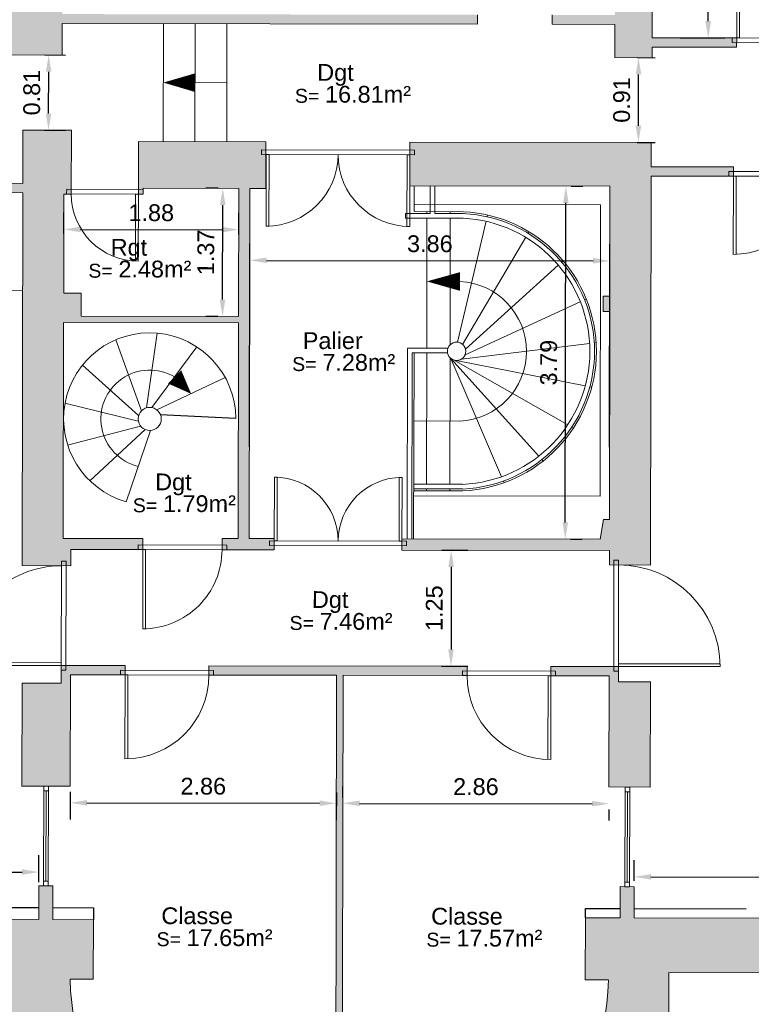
# Model space of a CAD drawing. Header units: metres. Extents: x -40 to 52, y -191 to 168.
# Tile 26 of 32: x -20 to -12, y 33 to 43. Entities that reach past the tile are written whole.
import ezdxf
from ezdxf.enums import TextEntityAlignment as Align

# ---------------------------------------------------------------- set-up
doc = ezdxf.new("R2010")
doc.units = ezdxf.units.M
doc.header["$LTSCALE"] = 2
doc.linetypes.add('Chemin', pattern=[0.5, 0.3, -0.2])
doc.layers.add('-180CM', color=11, linetype='Chemin')
for name, color, linetype, lineweight in [('Cotation', 8, 'Continuous', 13), ('Escalier', 8, 'Continuous', 18), ('Etiq_Affectation', 7, 'Continuous', 18), ('Etiq_Surface', 7, 'Continuous', 18), ('Etiquette', 6, 'Continuous', 18), ('Hachures', 8, 'Continuous', 9), ('Menuiserie', 1, 'Continuous', 18), ('Menuiserie_cps', 7, 'Continuous', 18), ('menuiseries', 16, 'Continuous', 9), ('Mur_coupe', 7, 'Continuous', 18), ('Mur_vu', 8, 'Continuous', 18)]:
    doc.layers.add(name, color=color, linetype=linetype, lineweight=lineweight)
for name, color, linetype, lineweight, plot in [('Etiq_Adresse', 6, 'Continuous', 18, False), ('Etiq_Mesure_ou_non', 6, 'Continuous', 18, False), ('Etiq_Num_appart', 6, 'Continuous', 18, False), ('Etiq_Num_lot', 6, 'Continuous', 18, False), ('Etiq_Typologie', 6, 'Continuous', 18, False), ('Menuiserie_seuil', 8, 'Continuous', 18, False)]:
    doc.layers.add(name, color=color, linetype=linetype, lineweight=lineweight, plot=plot)
doc.styles.get("Standard").update_dxf_attribs({"font": 'arial.ttf'})
doc.dimstyles.get("Standard").update_dxf_attribs({"dimtxt": 0.18, "dimasz": 0.18, "dimexe": 0.18, "dimexo": 0.0625, "dimgap": 0.09, "dimtad": 1, "dimzin": 0, "dimdsep": 46, "dimtxsty": 'Standard', "dimcen": 0.09, "dimadec": 0, "dimazin": 0, "dimtfac": 1, "dimtdec": 4, "dimtofl": 0, "dimtmove": 0, "dimatfit": 3, "dimfxl": 0, "dimtolj": 1, "dimtzin": 0, "dimarcsym": 0})

# ---------------------------------------------------------------- blocks, each defined once
blk = doc.blocks.new('Fenetre_107')
blk.add_lwpolyline([(0.05, 0.05), (0.05, 0), (0, 0), (0, 0.05), (1.07, 0.05), (1.07, 0), (1.02, 0), (1.02, 0.05), (1.02, 0.025), (0.05, 0.025), (0.05, 0), (1.02, 0)])
blk = doc.blocks.new('Porte_Simple_Droite_109')
at = {"layer": 'Menuiserie_cps', "color": 1, "lineweight": 9}
for points in [[(0, 0), (0, 1.09)], [(0.03, 1.09), (0.03, 0), (0, 0)]]:
    blk.add_lwpolyline(points, dxfattribs=at)
at = {"layer": 'Menuiserie_cps', "lineweight": 9}
blk.add_arc((0, 0), 1.09, 0, 90, dxfattribs=at)
at = {"layer": 'Menuiserie_seuil'}
blk.add_lwpolyline([(-0.05, 0), (1.14, 0), (1.14, -0.05), (-0.05, -0.05)], close=True, dxfattribs=at)
blk = doc.blocks.new('Porte_Simple_Droite_90')
at = {"layer": 'Menuiserie_cps', "color": 1, "lineweight": 9}
for points in [[(0, 0), (0, 0.9)], [(0.03, 0.9), (0.03, 0), (0, 0)]]:
    blk.add_lwpolyline(points, dxfattribs=at)
at = {"layer": 'Menuiserie_cps', "lineweight": 9}
blk.add_arc((0, 0), 0.9, 0, 90, dxfattribs=at)
at = {"layer": 'Menuiserie_seuil'}
blk.add_lwpolyline([(-0.05, 0), (0.95, 0), (0.95, -0.05), (-0.05, -0.05)], close=True, dxfattribs=at)
blk = doc.blocks.new('Porte_Simple_Droite_107')
at = {"layer": 'Menuiserie_cps', "color": 1, "lineweight": 9}
for points in [[(0, 0), (0, 1.07)], [(0.03, 1.07), (0.03, 0), (0, 0)]]:
    blk.add_lwpolyline(points, dxfattribs=at)
at = {"layer": 'Menuiserie_cps', "lineweight": 9}
blk.add_arc((0, 0), 1.07, 0, 90, dxfattribs=at)
at = {"layer": 'Menuiserie_seuil'}
blk.add_lwpolyline([(-0.05, 0), (1.12, 0), (1.12, -0.05), (-0.05, -0.05)], close=True, dxfattribs=at)
blk = doc.blocks.new('Porte_Simple_Droite_85')
at = {"layer": 'Menuiserie_cps', "color": 1, "lineweight": 9}
for points in [[(0, 0), (0, 0.85)], [(0.03, 0.85), (0.03, 0), (0, 0)]]:
    blk.add_lwpolyline(points, dxfattribs=at)
at = {"layer": 'Menuiserie_cps', "lineweight": 9}
blk.add_arc((0, 0), 0.85, 0, 90, dxfattribs=at)
at = {"layer": 'Menuiserie_seuil'}
blk.add_lwpolyline([(-0.05, 0), (0.9, 0), (0.9, -0.05), (-0.05, -0.05)], close=True, dxfattribs=at)
blk = doc.blocks.new('Porte_Double_137')
at = {"layer": 'Menuiserie_cps', "color": 1, "lineweight": 9}
for points in [[(0, 0), (0, 0.685), (0.03, 0.685), (0.03, 0)], [(1.37, 0), (1.37, 0.685), (1.34, 0.685), (1.34, 0)]]:
    blk.add_lwpolyline(points, close=True, dxfattribs=at)
at = {"layer": 'Menuiserie_cps', "lineweight": 9}
for centre, start, end in [((0, 0), 0, 90), ((1.37, 0), 90, 180)]:
    blk.add_arc(centre, 0.685, start, end, dxfattribs=at)
at = {"layer": 'Menuiserie_seuil'}
blk.add_lwpolyline([(-0.05, 0), (1.42, 0), (1.42, -0.05), (-0.05, -0.05)], close=True, dxfattribs=at)
blk = doc.blocks.new('Porte_Simple_Droite_72')
at = {"layer": 'Menuiserie_cps', "color": 1, "lineweight": 9}
for points in [[(0, 0), (0, 0.72)], [(0.03, 0.72), (0.03, 0), (0, 0)]]:
    blk.add_lwpolyline(points, dxfattribs=at)
at = {"layer": 'Menuiserie_cps', "lineweight": 9}
blk.add_arc((0, 0), 0.72, 0, 90, dxfattribs=at)
at = {"layer": 'Menuiserie_seuil'}
blk.add_lwpolyline([(-0.05, 0), (0.77, 0), (0.77, -0.05), (-0.05, -0.05)], close=True, dxfattribs=at)
blk = doc.blocks.new('Porte_Simple_Droite_84')
at = {"layer": 'Menuiserie_cps', "color": 1, "lineweight": 9}
for points in [[(0, 0), (0, 0.84)], [(0.03, 0.84), (0.03, 0), (0, 0)]]:
    blk.add_lwpolyline(points, dxfattribs=at)
at = {"layer": 'Menuiserie_cps', "lineweight": 9}
blk.add_arc((0, 0), 0.84, 0, 90, dxfattribs=at)
at = {"layer": 'Menuiserie_seuil'}
blk.add_lwpolyline([(-0.05, 0), (0.89, 0), (0.89, -0.05), (-0.05, -0.05)], close=True, dxfattribs=at)
blk = doc.blocks.new('Porte_Double_154')
at = {"layer": 'Menuiserie_cps', "color": 1, "lineweight": 9}
for points in [[(0, 0), (0, 0.77), (0.03, 0.77), (0.03, 0)], [(1.54, 0), (1.54, 0.77), (1.51, 0.77), (1.51, 0)]]:
    blk.add_lwpolyline(points, close=True, dxfattribs=at)
at = {"layer": 'Menuiserie_cps', "lineweight": 9}
for centre, start, end in [((0, 0), 0, 90), ((1.54, 0), 90, 180)]:
    blk.add_arc(centre, 0.77, start, end, dxfattribs=at)
at = {"layer": 'Menuiserie_seuil'}
blk.add_lwpolyline([(-0.05, 0), (1.59, 0), (1.59, -0.05), (-0.05, -0.05)], close=True, dxfattribs=at)
blk = doc.blocks.new('Etiquette_Copro')
at = {"layer": 'Etiq_Adresse'}
blk.add_attdef('ADRESSE', text='', height=0.16, rotation=360, dxfattribs=at).set_placement((0.003, -0.655), align=Align.CENTER)
at = {"layer": 'Etiq_Affectation'}
blk.add_attdef('AFFECTATION', text='', height=0.16, rotation=360, dxfattribs=at).set_placement((0, 0), align=Align.CENTER)
at = {"layer": 'Etiq_Mesure_ou_non'}
blk.add_attdef('MESURE', text='', height=0.16, rotation=360, dxfattribs=at).set_placement((0, 0.686), align=Align.CENTER)
at = {"layer": 'Etiq_Num_appart'}
blk.add_attdef('NUMERO_APPARTEMENT', text='', height=0.16, rotation=360, dxfattribs=at).set_placement((0.003, -0.455), align=Align.CENTER)
at = {"layer": 'Etiq_Num_lot', "width": 0.7}
blk.add_attdef('NUMERO_LOT', text='', height=0.4, rotation=360, dxfattribs=at).set_placement((0, 0.227), align=Align.CENTER)
at = {"layer": 'Etiq_Surface'}
blk.add_text('S=', height=0.15, rotation=360, dxfattribs=at).set_placement((-0.435, -0.237))
blk.add_attdef('SURFACE', text='', height=0.15, rotation=360, dxfattribs=at).set_placement((-0.112, -0.287), align=Align.BOTTOM_LEFT)
at = {"layer": 'Etiq_Typologie'}
blk.add_attdef('TYPOLOGIE', text='', height=0.16, rotation=360, dxfattribs=at).set_placement((0.003, -0.855), align=Align.CENTER)
blk = doc.blocks.new('*D191')
at = {"layer": 'Cotation', "color": 0, "linetype": 'ByBlock', "lineweight": -2, "transparency": 16777216}
for p, q in [((-19.397, 35.156), (-19.398, 34.859)), ((-16.542, 35.151), (-16.543, 34.854)), ((-19.218, 35.038), (-16.723, 35.034))]:
    blk.add_line(p, q, dxfattribs=at)
at = {"layer": 'Cotation', "color": 0, "transparency": 16777216}
for points in [[(-19.218, 35.068), (-19.218, 35.008), (-19.398, 35.039)], [(-16.723, 35.064), (-16.723, 35.004), (-16.543, 35.034)]]:
    blk.add_solid(points, dxfattribs=at)
at = {"layer": 'Defpoints', "color": 0, "transparency": 16777216}
for p in [(-19.397, 35.219), (-16.542, 35.214), (-16.543, 35.034)]:
    blk.add_point(p, dxfattribs=at)
at = {"layer": 'Cotation', "color": 11, "transparency": 16777216, "insert": (-17.97, 35.216), "char_height": 0.18, "attachment_point": 5, "rotation": 359.9026}
blk.add_mtext('\\A1;2.86', dxfattribs=at)
blk = doc.blocks.new('*D192')
at = {"layer": 'Cotation', "color": 0, "linetype": 'ByBlock', "lineweight": -2, "transparency": 16777216}
for p, q in [((-16.472, 35.096), (-16.472, 35.214)), ((-16.293, 35.033), (-13.798, 35.029)), ((-13.618, 34.966), (-13.618, 34.849))]:
    blk.add_line(p, q, dxfattribs=at)
at = {"layer": 'Cotation', "color": 0, "transparency": 16777216}
for points in [[(-16.293, 35.063), (-16.293, 35.003), (-16.473, 35.034)], [(-13.798, 35.059), (-13.798, 34.999), (-13.618, 35.029)]]:
    blk.add_solid(points, dxfattribs=at)
at = {"layer": 'Defpoints', "color": 0, "transparency": 16777216}
for p in [(-16.473, 35.034), (-13.618, 35.029), (-13.618, 35.029)]:
    blk.add_point(p, dxfattribs=at)
at = {"layer": 'Cotation', "color": 11, "transparency": 16777216, "insert": (-15.045, 35.211), "char_height": 0.18, "attachment_point": 5, "rotation": 359.9026}
blk.add_mtext('\\A1;2.86', dxfattribs=at)
blk = doc.blocks.new('*D193')
at = {"layer": 'Cotation', "color": 0, "linetype": 'ByBlock', "lineweight": -2, "transparency": 16777216}
for p, q in [((-15.411, 37.75), (-15.13, 37.75)), ((-15.311, 37.57), (-15.312, 36.685)), ((-15.413, 36.505), (-15.132, 36.505))]:
    blk.add_line(p, q, dxfattribs=at)
at = {"layer": 'Cotation', "color": 0, "transparency": 16777216}
for points in [[(-15.341, 37.57), (-15.281, 37.57), (-15.31, 37.75)], [(-15.342, 36.685), (-15.282, 36.685), (-15.312, 36.505)]]:
    blk.add_solid(points, dxfattribs=at)
at = {"layer": 'Defpoints', "color": 0, "transparency": 16777216}
for p in [(-15.474, 37.75), (-15.476, 36.505), (-15.312, 36.505)]:
    blk.add_point(p, dxfattribs=at)
at = {"layer": 'Cotation', "color": 11, "transparency": 16777216, "insert": (-15.491, 37.128), "char_height": 0.18, "attachment_point": 5, "rotation": 89.9026}
blk.add_mtext('\\A1;1.25', dxfattribs=at)
blk = doc.blocks.new('*D195')
at = {"layer": 'Cotation', "color": 0, "linetype": 'ByBlock', "lineweight": -2, "transparency": 16777216}
for p, q in [((-25.299, 34.195), (-25.299, 34.484)), ((-19.734, 34.186), (-19.734, 34.475)), ((-25.119, 34.304), (-19.914, 34.295))]:
    blk.add_line(p, q, dxfattribs=at)
at = {"layer": 'Cotation', "color": 0, "transparency": 16777216}
for points in [[(-25.119, 34.334), (-25.119, 34.274), (-25.299, 34.304)], [(-19.914, 34.325), (-19.914, 34.265), (-19.734, 34.295)]]:
    blk.add_solid(points, dxfattribs=at)
at = {"layer": 'Defpoints', "color": 0, "transparency": 16777216}
for p in [(-19.734, 34.295), (-25.299, 34.133), (-19.734, 34.123)]:
    blk.add_point(p, dxfattribs=at)
at = {"layer": 'Cotation', "color": 11, "transparency": 16777216, "insert": (-22.516, 34.48), "char_height": 0.18, "attachment_point": 5, "rotation": 359.9026}
blk.add_mtext('\\A1;5.57', dxfattribs=at)
blk = doc.blocks.new('*D196')
at = {"layer": 'Cotation', "color": 0, "linetype": 'ByBlock', "lineweight": -2, "transparency": 16777216}
for p, q in [((-13.346, 34.201), (-13.345, 34.424)), ((-7.804, 34.191), (-7.804, 34.415)), ((-13.166, 34.244), (-7.984, 34.235))]:
    blk.add_line(p, q, dxfattribs=at)
at = {"layer": 'Cotation', "color": 0, "transparency": 16777216}
for points in [[(-13.166, 34.274), (-13.166, 34.214), (-13.346, 34.244)], [(-7.984, 34.265), (-7.984, 34.205), (-7.804, 34.235)]]:
    blk.add_solid(points, dxfattribs=at)
at = {"layer": 'Defpoints', "color": 0, "transparency": 16777216}
for p in [(-13.346, 34.138), (-7.804, 34.235), (-7.805, 34.129)]:
    blk.add_point(p, dxfattribs=at)
at = {"layer": 'Cotation', "color": 11, "transparency": 16777216, "insert": (-10.575, 34.419), "char_height": 0.18, "attachment_point": 5, "rotation": 359.9026}
blk.add_mtext('\\A1;5.54', dxfattribs=at)
blk = doc.blocks.new('*D198')
at = {"layer": 'Cotation', "color": 0, "linetype": 'ByBlock', "lineweight": -2, "transparency": 16777216}
for p, q in [((-12.844, 47.929), (-12.364, 47.929)), ((-12.552, 43.429), (-12.544, 47.749)), ((-12.852, 43.249), (-12.372, 43.249))]:
    blk.add_line(p, q, dxfattribs=at)
at = {"layer": 'Cotation', "color": 0, "transparency": 16777216}
for points in [[(-12.574, 47.749), (-12.514, 47.749), (-12.544, 47.929)], [(-12.582, 43.429), (-12.522, 43.429), (-12.552, 43.249)]]:
    blk.add_solid(points, dxfattribs=at)
at = {"layer": 'Defpoints', "color": 0, "transparency": 16777216}
for p in [(-12.907, 47.929), (-12.544, 47.929), (-12.915, 43.249)]:
    blk.add_point(p, dxfattribs=at)
at = {"layer": 'Cotation', "color": 11, "transparency": 16777216, "insert": (-12.728, 45.589), "char_height": 0.18, "attachment_point": 5, "rotation": 89.9026}
blk.add_mtext('\\A1;4.68', dxfattribs=at)
blk = doc.blocks.new('*D209')
at = {"layer": 'Cotation', "color": 0, "linetype": 'ByBlock', "lineweight": -2, "transparency": 16777216}
for p, q in [((-13.311, 43.037), (-13.12, 43.036)), ((-13.301, 42.306), (-13.3, 42.857)), ((-13.313, 42.126), (-13.121, 42.126))]:
    blk.add_line(p, q, dxfattribs=at)
at = {"layer": 'Cotation', "color": 0, "transparency": 16777216}
for points in [[(-13.33, 42.857), (-13.27, 42.857), (-13.3, 43.037)], [(-13.331, 42.306), (-13.271, 42.306), (-13.301, 42.126)]]:
    blk.add_solid(points, dxfattribs=at)
at = {"layer": 'Defpoints', "color": 0, "transparency": 16777216}
for p in [(-13.373, 43.037), (-13.3, 43.037), (-13.375, 42.126)]:
    blk.add_point(p, dxfattribs=at)
at = {"layer": 'Cotation', "color": 11, "transparency": 16777216, "insert": (-13.48, 42.582), "char_height": 0.18, "attachment_point": 5, "rotation": 89.9026}
blk.add_mtext('\\A1;0.91', dxfattribs=at)
blk = doc.blocks.new('*D210')
at = {"layer": 'Cotation', "color": 0, "linetype": 'ByBlock', "lineweight": -2, "transparency": 16777216}
for p, q in [((-19.671, 43.065), (-19.449, 43.064)), ((-19.63, 42.437), (-19.629, 42.885)), ((-19.673, 42.257), (-19.45, 42.257))]:
    blk.add_line(p, q, dxfattribs=at)
at = {"layer": 'Cotation', "color": 0, "transparency": 16777216}
for points in [[(-19.659, 42.885), (-19.599, 42.885), (-19.629, 43.065)], [(-19.66, 42.437), (-19.6, 42.437), (-19.63, 42.257)]]:
    blk.add_solid(points, dxfattribs=at)
at = {"layer": 'Defpoints', "color": 0, "transparency": 16777216}
for p in [(-19.734, 43.065), (-19.629, 43.065), (-19.735, 42.257)]:
    blk.add_point(p, dxfattribs=at)
at = {"layer": 'Cotation', "color": 11, "transparency": 16777216, "insert": (-19.81, 42.661), "char_height": 0.18, "attachment_point": 5, "rotation": 89.9026}
blk.add_mtext('\\A1;0.81', dxfattribs=at)
blk = doc.blocks.new('*D211')
at = {"layer": 'Cotation', "color": 0, "linetype": 'ByBlock', "lineweight": -2, "transparency": 16777216}
for p, q in [((-17.811, 41.634), (-17.941, 41.634)), ((-17.763, 40.44), (-17.761, 41.454)), ((-17.813, 40.26), (-17.943, 40.26))]:
    blk.add_line(p, q, dxfattribs=at)
at = {"layer": 'Cotation', "color": 0, "transparency": 16777216}
for points in [[(-17.791, 41.454), (-17.731, 41.454), (-17.761, 41.634)], [(-17.793, 40.44), (-17.733, 40.44), (-17.763, 40.26)]]:
    blk.add_solid(points, dxfattribs=at)
at = {"layer": 'Defpoints', "color": 0, "transparency": 16777216}
for p in [(-17.761, 41.634), (-17.748, 41.634), (-17.751, 40.26)]:
    blk.add_point(p, dxfattribs=at)
at = {"layer": 'Cotation', "color": 11, "transparency": 16777216, "insert": (-17.942, 40.947), "char_height": 0.18, "attachment_point": 5, "rotation": 89.9026}
blk.add_mtext('\\A1;1.37', dxfattribs=at)
blk = doc.blocks.new('*D212')
at = {"layer": 'Cotation', "color": 0, "linetype": 'ByBlock', "lineweight": -2, "transparency": 16777216}
for p, q in [((-19.467, 41.144), (-19.467, 41.373)), ((-17.59, 41.14), (-17.59, 41.37)), ((-19.287, 41.193), (-17.77, 41.19))]:
    blk.add_line(p, q, dxfattribs=at)
at = {"layer": 'Cotation', "color": 0, "transparency": 16777216}
for points in [[(-19.287, 41.223), (-19.287, 41.163), (-19.467, 41.193)], [(-17.77, 41.22), (-17.77, 41.16), (-17.59, 41.19)]]:
    blk.add_solid(points, dxfattribs=at)
at = {"layer": 'Defpoints', "color": 0, "transparency": 16777216}
for p in [(-17.59, 41.19), (-19.467, 41.081), (-17.59, 41.078)]:
    blk.add_point(p, dxfattribs=at)
at = {"layer": 'Cotation', "color": 11, "transparency": 16777216, "insert": (-18.528, 41.371), "char_height": 0.18, "attachment_point": 5, "rotation": 359.9026}
blk.add_mtext('\\A1;1.88', dxfattribs=at)
blk = doc.blocks.new('*D213')
at = {"layer": 'Cotation', "color": 0, "linetype": 'ByBlock', "lineweight": -2, "transparency": 16777216}
for p, q in [((-14.023, 41.657), (-13.899, 41.657)), ((-14.086, 38.049), (-14.08, 41.477)), ((-14.03, 37.869), (-13.906, 37.869))]:
    blk.add_line(p, q, dxfattribs=at)
at = {"layer": 'Cotation', "color": 0, "transparency": 16777216}
for points in [[(-14.11, 41.477), (-14.05, 41.477), (-14.079, 41.657)], [(-14.116, 38.05), (-14.056, 38.049), (-14.086, 37.869)]]:
    blk.add_solid(points, dxfattribs=at)
at = {"layer": 'Defpoints', "color": 0, "transparency": 16777216}
for p in [(-14.086, 41.657), (-14.079, 41.657), (-14.092, 37.869)]:
    blk.add_point(p, dxfattribs=at)
at = {"layer": 'Cotation', "color": 11, "transparency": 16777216, "insert": (-14.263, 39.763), "char_height": 0.18, "attachment_point": 5, "rotation": 89.9026}
blk.add_mtext('\\A1;3.79', dxfattribs=at)
blk = doc.blocks.new('*D214')
at = {"layer": 'Cotation', "color": 0, "linetype": 'ByBlock', "lineweight": -2, "transparency": 16777216}
for p, q in [((-17.474, 38.861), (-17.47, 41.042)), ((-13.611, 38.855), (-13.607, 41.035)), ((-17.291, 40.861), (-13.788, 40.856))]:
    blk.add_line(p, q, dxfattribs=at)
at = {"layer": 'Cotation', "color": 0, "transparency": 16777216}
for points in [[(-17.291, 40.891), (-17.291, 40.831), (-17.471, 40.862)], [(-13.788, 40.886), (-13.788, 40.826), (-13.608, 40.855)]]:
    blk.add_solid(points, dxfattribs=at)
at = {"layer": 'Defpoints', "color": 0, "transparency": 16777216}
for p in [(-13.608, 40.855), (-17.474, 38.799), (-13.611, 38.792)]:
    blk.add_point(p, dxfattribs=at)
at = {"layer": 'Cotation', "color": 11, "transparency": 16777216, "insert": (-15.539, 41.038), "char_height": 0.18, "attachment_point": 5, "rotation": 359.9026}
blk.add_mtext('\\A1;3.86', dxfattribs=at)

msp = doc.modelspace()

# ---------------------------------------------------------------- hatches: boundary and pattern name
at = {"layer": 'Hachures'}
h = msp.add_hatch(color=256, dxfattribs=at)
h.dxf.hatch_style = 1
h.paths.add_polyline_path([(-17.091, 49.35), (-20.093, 49.355), (-20.094, 48.657), (-22.158, 48.661), (-22.159, 48.013), (-20.096, 48.009), (-20.104, 43.166), (-20.922, 43.167), (-20.922, 43.067), (-19.484, 43.064), (-19.483, 43.404), (-15.026, 43.396), (-15.026, 43.496), (-19.483, 43.504), (-19.48, 45.397), (-19.28, 45.396), (-19.28, 45.646), (-19.48, 45.647), (-19.476, 47.915), (-19.228, 47.915), (-19.227, 48.504), (-17.093, 48.5)])
h = msp.add_hatch(color=256, dxfattribs=at)
h.dxf.hatch_style = 1
h.paths.add_polyline_path([(-13.143, 49.343), (-15.951, 49.348), (-15.953, 48.498), (-13.859, 48.494), (-13.86, 47.801), (-13.546, 47.801), (-13.55, 45.637), (-13.75, 45.637), (-13.75, 45.387), (-13.55, 45.387), (-13.553, 43.494), (-14.226, 43.495), (-14.226, 43.395), (-13.553, 43.394), (-13.554, 43.037), (-13.154, 43.036), (-13.154, 43.15), (-12.247, 43.148), (-12.246, 43.248), (-13.154, 43.25), (-13.146, 47.93), (-10.917, 47.926), (-10.916, 48.289), (-10.802, 48.289), (-10.802, 48.451), (-10.96, 48.574), (-13.145, 48.577)])
h = msp.add_hatch(color=256, dxfattribs=at)
h.dxf.hatch_style = 1
h.paths.add_polyline_path([(-17.299, 42.133), (-18.665, 42.135), (-18.666, 41.635), (-18.666, 41.572), (-18.616, 41.572), (-18.616, 41.635), (-17.589, 41.633), (-17.592, 40.26), (-19.281, 40.263), (-19.281, 40.51), (-19.468, 40.51), (-19.466, 41.573), (-19.386, 41.573), (-19.385, 42.257), (-19.905, 42.257), (-19.906, 41.687), (-20.906, 41.688), (-20.906, 41.588), (-19.906, 41.587), (-19.913, 37.584), (-19.393, 37.583), (-19.393, 37.757), (-18.619, 37.756), (-18.619, 37.876), (-19.473, 37.877), (-19.469, 40.193), (-17.592, 40.19), (-17.596, 37.874), (-17.769, 37.874), (-17.769, 37.754), (-17.208, 37.753), (-17.208, 37.875), (-17.476, 37.875), (-17.469, 41.633), (-17.3, 41.633)])
h = msp.add_hatch(color=256, dxfattribs=at)
h.dxf.hatch_style = 1
h.paths.add_polyline_path([(-13.164, 41.766), (-12.282, 41.765), (-12.282, 41.865), (-13.164, 41.866), (-13.164, 42.126), (-15.754, 42.13), (-15.755, 41.66), (-13.606, 41.656), (-13.608, 40.478), (-13.678, 40.478), (-13.678, 40.313), (-13.609, 40.313), (-13.612, 38.081), (-13.676, 38.081), (-13.713, 37.869), (-15.838, 37.872), (-15.838, 37.751), (-13.613, 37.747), (-13.613, 37.592), (-13.171, 37.591)])
h = msp.add_hatch(color=256, dxfattribs=at)
h.dxf.hatch_style = 1
h.paths.add_polyline_path([(-19.395, 36.412), (-18.809, 36.411), (-18.809, 36.511), (-19.495, 36.512), (-19.495, 36.322), (-19.915, 36.323), (-19.917, 35.219), (-19.397, 35.219)])
h = msp.add_hatch(color=256, dxfattribs=at)
h.dxf.hatch_style = 1
h.paths.add_polyline_path([(-15.14, 36.505), (-17.909, 36.509), (-17.909, 36.409), (-16.54, 36.407), (-16.552, 29.735), (-16.482, 29.735), (-16.47, 36.407), (-15.14, 36.405)])
h = msp.add_hatch(color=256, dxfattribs=at)
h.dxf.hatch_style = 1
h.paths.add_polyline_path([(-13.173, 36.336), (-13.515, 36.337), (-13.515, 36.502), (-14.24, 36.503), (-14.24, 36.403), (-13.615, 36.402), (-13.617, 35.209), (-13.175, 35.208)])
h = msp.add_hatch(color=256, dxfattribs=at)
h.dxf.hatch_style = 1
h.paths.add_polyline_path([(-19.149, 33.784), (-19.585, 33.785), (-19.584, 34.149), (-19.734, 34.149), (-19.735, 33.785), (-22.13, 33.789), (-22.13, 33.454), (-22.225, 33.454), (-22.225, 33.404), (-22.131, 33.231), (-20.046, 33.228), (-20.047, 32.643), (-19.952, 32.643, 0.328973), (-16.97, 29.765), (-17.051, 30.386, -0.352473), (-19.4, 33.147), (-19.15, 33.146)])
h = msp.add_hatch(color=256, dxfattribs=at)
h.dxf.hatch_style = 1
h.paths.add_polyline_path([(-10.739, 33.385), (-10.739, 33.435), (-10.834, 33.435), (-10.833, 33.799), (-13.346, 33.804), (-13.346, 34.138), (-13.496, 34.139), (-13.496, 33.804), (-13.87, 33.804), (-13.872, 33.137), (-13.622, 33.137, -0.352473), (-15.98, 30.384), (-16.063, 29.764, 0.328973), (-13.071, 32.632), (-12.976, 32.631), (-12.975, 33.216), (-10.834, 33.212)])

# ---------------------------------------------------------------- linework, layer by layer
at = {"layer": '-180CM', "linetype": 'Chemin', "ltscale": 2, "flags": 128}
for points in [[(-13.346, 33.904), (-7.905, 33.894), (-7.902, 35.839), (-8.002, 35.839), (-8.001, 36.039), (-7.901, 36.039), (-7.897, 38.378), (-7.997, 38.378), (-7.997, 38.578), (-7.897, 38.578), (-7.894, 40.52), (-7.994, 40.521), (-7.993, 40.721), (-7.893, 40.72), (-7.892, 41.757)], [(-25.138, 40.477), (-25.142, 38.606), (-25.042, 38.605), (-25.042, 38.405), (-25.142, 38.406), (-25.146, 36.055), (-25.046, 36.054), (-25.046, 35.854), (-25.146, 35.855), (-25.15, 33.924), (-19.735, 33.914)], [(-18.431, 39.208), (-17.621, 39.166)], [(-19.585, 33.914), (-19.149, 33.913), (-19.149, 33.784)], [(-13.87, 33.804), (-13.87, 33.904), (-13.496, 33.904)]]:
    msp.add_lwpolyline(points, dxfattribs=at)
at = {"layer": 'Escalier'}
for p, q in [((-15.57, 41.364), (-15.57, 41.384)), ((-15.32, 41.364), (-15.32, 41.384)), ((-14.924, 41.328), (-14.92, 41.348)), ((-15.572, 39.918), (-15.57, 41.314)), ((-15.322, 39.954), (-15.32, 41.314)), ((-15.242, 39.983), (-14.936, 41.28)), ((-15.325, 38.457), (-15.322, 39.816)), ((-15.325, 38.387), (-15.325, 38.407))]:
    msp.add_line(p, q, dxfattribs=at)
at = {"layer": 'Escalier', "flags": 128}
for points in [[(-18.399, 42.135), (-18.397, 43.402)], [(-18.059, 42.134), (-18.057, 43.402)], [(-17.719, 42.134), (-17.717, 43.401)], [(-17.718, 42.767), (-18.058, 42.768)], [(-15.179, 41.383), (-15.707, 41.384)], [(-14.485, 41.151), (-14.475, 41.168)], [(-15.187, 39.959), (-14.51, 41.108)], [(-15.156, 39.907), (-14.161, 40.81)], [(-14.124, 40.843), (-14.109, 40.857)], [(-19.908, 40.537), (-22.779, 40.541)], [(-15.161, 39.848), (-13.925, 40.417)], [(-13.879, 40.438), (-13.861, 40.446)], [(-18.464, 40.079), (-18.581, 39.278)], [(-18.633, 39.247), (-18.909, 40.009)], [(-15.2, 39.802), (-13.825, 39.969)], [(-13.775, 39.975), (-13.755, 39.978)], [(-18.039, 39.932), (-18.521, 39.281)], [(-15.572, 39.868), (-15.575, 38.457)], [(-18.664, 39.196), (-19.267, 39.736)], [(-15.314, 39.809), (-14.769, 38.539)], [(-14.369, 38.76), (-15.314, 39.809)], [(-14.059, 39.097), (-15.286, 39.793)], [(-15.258, 39.787), (-13.871, 39.514)], [(-17.734, 39.602), (-18.467, 39.255)], [(-13.822, 39.504), (-13.802, 39.5)], [(-18.667, 39.136), (-19.454, 39.327)], [(-15.218, 39.136), (-15.711, 39.137)], [(-18.642, 39.081), (-19.426, 38.878)], [(-18.595, 39.045), (-19.189, 38.495)], [(-18.536, 39.035), (-18.799, 38.27)], [(-13.998, 39.062), (-14.016, 39.072)], [(-14.322, 38.708), (-14.336, 38.723)], [(-14.75, 38.493), (-14.742, 38.475)], [(-15.184, 38.387), (-15.712, 38.387)], [(-15.575, 38.407), (-15.575, 38.387)]]:
    msp.add_lwpolyline(points, dxfattribs=at)
for points in [[(-18.058, 42.768, 0.2, 0, 0), (-18.398, 42.769, 0, 0, 0)], [(-15.216, 40.634, 0.2, 0, 0), (-15.571, 40.635, 0, 0, 0)], [(-18.278, 39.61, 0.2, 0, 0), (-18.1, 39.428, 0, 0, 0)]]:
    msp.add_lwpolyline(points, format="xyseb", dxfattribs=at)
at = {"layer": 'Escalier'}
msp.add_circle((-18.545, 39.159), 0.124, dxfattribs=at)
for centre, radius, start, end in [((-15.252, 39.885), 1.5, 272.5854, 87.2197), ((-15.252, 39.885), 0.75, 272.5854, 87.2197), ((-18.545, 39.159), 0.924, 0.4583, 254.0303), ((-18.545, 39.159), 0.524, 59.3474, 256.3704)]:
    msp.add_arc(centre, radius, start, end, dxfattribs=at)
at = {"layer": 'menuiseries', "flags": 128}
for points in [[(-15.534, 41.364), (-15.534, 41.659)], [(-15.484, 41.364), (-15.484, 41.659)], [(-15.57, 41.364), (-15.802, 41.364)], [(-15.802, 41.314), (-15.802, 41.364)], [(-15.534, 41.364), (-15.57, 41.364)], [(-15.182, 41.363), (-15.484, 41.364)], [(-15.57, 41.314), (-15.802, 41.314)], [(-15.182, 41.313), (-15.57, 41.314)], [(-15.345, 39.918), (-15.778, 39.919), (-15.781, 37.872)], [(-15.728, 39.869), (-15.731, 37.872)], [(-15.349, 39.868), (-15.728, 39.869)], [(-15.187, 38.457), (-15.712, 38.457)], [(-15.187, 38.407), (-15.712, 38.407)]]:
    msp.add_lwpolyline(points, dxfattribs=at)
at = {"layer": 'menuiseries'}
for radius in [1.48, 1.43]:
    msp.add_arc((-15.252, 39.885), radius, 272.5854, 87.2197, dxfattribs=at)
at = {"layer": 'Mur_coupe'}
for p, q in [((-15.755, 41.66), (-13.606, 41.656)), ((-13.606, 41.656), (-13.608, 40.478)), ((-19.468, 40.51), (-19.466, 41.573)), ((-18.616, 41.635), (-17.589, 41.633)), ((-17.592, 40.26), (-17.589, 41.633)), ((-17.476, 37.875), (-17.469, 41.633)), ((-17.469, 41.633), (-17.3, 41.633)), ((-19.281, 40.263), (-19.281, 40.51)), ((-13.678, 40.478), (-13.608, 40.478)), ((-13.678, 40.478), (-13.678, 40.313)), ((-13.678, 40.313), (-13.609, 40.313)), ((-13.609, 40.313), (-13.612, 38.081)), ((-19.473, 37.877), (-19.469, 40.193)), ((-17.596, 37.874), (-17.592, 40.19)), ((-13.676, 38.081), (-13.713, 37.869)), ((-13.676, 38.081), (-13.612, 38.081)), ((-19.473, 37.877), (-18.619, 37.876)), ((-17.769, 37.874), (-17.596, 37.874)), ((-17.476, 37.875), (-17.208, 37.875)), ((-15.838, 37.872), (-13.713, 37.869)), ((-19.393, 37.583), (-19.393, 37.757)), ((-19.393, 37.757), (-18.619, 37.756)), ((-17.769, 37.754), (-17.208, 37.753)), ((-15.838, 37.751), (-13.613, 37.747)), ((-19.495, 36.322), (-19.495, 36.512)), ((-19.397, 35.219), (-19.395, 36.412))]:
    msp.add_line(p, q, dxfattribs=at)
at = {"layer": 'Mur_coupe', "flags": 128}
for points in [[(-13.154, 43.25), (-13.146, 47.93)], [(-15.026, 43.396), (-15.026, 43.496)], [(-14.226, 43.395), (-14.226, 43.495)], [(-19.483, 43.404), (-19.484, 43.064)], [(-19.483, 43.404), (-15.026, 43.396)], [(-14.226, 43.395), (-13.553, 43.394)], [(-13.553, 43.394), (-13.554, 43.037)], [(-12.246, 43.248), (-13.154, 43.25)], [(-12.247, 43.148), (-12.246, 43.248)], [(-13.154, 43.036), (-13.154, 43.15)], [(-12.247, 43.148), (-13.154, 43.15)], [(-20.922, 43.067), (-19.484, 43.064)], [(-13.554, 43.037), (-13.154, 43.036)], [(-19.905, 42.257), (-19.906, 41.687)], [(-19.905, 42.257), (-19.385, 42.257)], [(-19.385, 42.257), (-19.386, 41.573), (-19.466, 41.573)], [(-18.665, 42.135), (-18.666, 41.635)], [(-18.665, 42.135), (-17.299, 42.133)], [(-17.299, 42.133), (-17.3, 41.633)], [(-15.754, 42.13), (-15.755, 41.66)], [(-15.754, 42.13), (-13.164, 42.126)], [(-13.164, 42.126), (-13.164, 41.866), (-12.282, 41.865)], [(-12.282, 41.865), (-12.282, 41.765)], [(-13.171, 37.591), (-13.164, 41.766)], [(-13.164, 41.766), (-12.282, 41.765)], [(-19.906, 41.687), (-20.906, 41.688), (-20.906, 41.588), (-19.906, 41.587)], [(-19.906, 41.587), (-19.913, 37.584)], [(-18.666, 41.635), (-18.666, 41.572), (-18.616, 41.572), (-18.616, 41.635)], [(-19.468, 40.51), (-19.281, 40.51)], [(-19.469, 40.193), (-17.592, 40.19)], [(-19.281, 40.263), (-17.592, 40.26)], [(-18.619, 37.756), (-18.619, 37.877)], [(-17.769, 37.754), (-17.769, 37.876)], [(-17.208, 37.753), (-17.208, 37.875)], [(-15.838, 37.751), (-15.838, 37.872)], [(-13.613, 37.747), (-13.613, 37.592)], [(-19.393, 37.583), (-19.913, 37.584)], [(-13.171, 37.591), (-13.613, 37.592)], [(-19.495, 36.512), (-18.809, 36.511)], [(-18.809, 36.411), (-18.809, 36.511)], [(-17.909, 36.409), (-17.909, 36.509)], [(-17.909, 36.509), (-15.14, 36.505)], [(-15.14, 36.405), (-15.14, 36.505)], [(-14.24, 36.403), (-14.24, 36.503)], [(-14.24, 36.503), (-13.515, 36.502)], [(-13.515, 36.502), (-13.515, 36.337)], [(-19.395, 36.412), (-18.809, 36.411)], [(-17.909, 36.409), (-16.54, 36.407)], [(-16.552, 29.735), (-16.54, 36.407)], [(-16.482, 29.735), (-16.47, 36.407)], [(-16.47, 36.407), (-15.14, 36.405)], [(-14.24, 36.403), (-13.615, 36.402)], [(-13.615, 36.402), (-13.617, 35.209)], [(-19.915, 36.323), (-19.917, 35.219)], [(-19.915, 36.323), (-19.495, 36.322)], [(-13.173, 36.336), (-13.515, 36.337)], [(-13.175, 35.208), (-13.173, 36.336)], [(-19.397, 35.219), (-19.917, 35.219)], [(-13.175, 35.208), (-13.617, 35.209)], [(-19.735, 33.785), (-19.734, 34.149), (-19.584, 34.149)], [(-19.584, 34.149), (-19.585, 33.785)], [(-13.346, 33.804), (-13.346, 34.138), (-13.496, 34.139)], [(-13.496, 34.139), (-13.496, 33.804)], [(-22.13, 33.789), (-19.735, 33.785)], [(-19.585, 33.785), (-19.149, 33.784)], [(-19.149, 33.784), (-19.15, 33.146)], [(-13.87, 33.804), (-13.872, 33.137)], [(-13.496, 33.804), (-13.87, 33.804)], [(-10.833, 33.799), (-13.346, 33.804)], [(-12.976, 32.631), (-12.975, 33.216), (-10.834, 33.212)], [(-19.4, 33.147), (-19.15, 33.146)], [(-13.622, 33.137), (-13.872, 33.137)]]:
    msp.add_lwpolyline(points, dxfattribs=at)
at = {"layer": 'Mur_coupe'}
for start, end in [(181.5522, 259.2169), (280.5882, 358.2529)]:
    msp.add_arc((-16.511, 33.225), 2.89, start, end, dxfattribs=at)
at = {"layer": 'Mur_vu'}
for p, q in [((-15.706, 41.66), (-15.707, 41.384)), ((-15.707, 41.46), (-13.707, 41.456)), ((-13.707, 41.456), (-13.712, 38.329)), ((-15.709, 39.869), (-15.713, 37.872)), ((-15.712, 38.332), (-13.712, 38.329))]:
    msp.add_line(p, q, dxfattribs=at)
msp.add_circle((-15.252, 39.885), 0.0984, dxfattribs=at)

# ---------------------------------------------------------------- block references
at = {"layer": 'Etiquette'}
ref = msp.add_blockref('Etiquette_Copro', (-16.552, 42.788), dxfattribs=dict(at, rotation=359.9025560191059))
ref.add_attrib('AFFECTATION', 'Dgt', dxfattribs={"layer": 'Etiq_Affectation', "height": 0.18, "rotation": 359.9026}).set_placement((-16.552, 42.788), align=Align.CENTER)
ref.add_attrib('SURFACE', '16.81m²', dxfattribs={"layer": 'Etiq_Surface', "height": 0.18, "rotation": 359.9026}).set_placement((-16.664, 42.5), align=Align.BOTTOM_LEFT)
ref = msp.add_blockref('Etiquette_Copro', (-18.768, 40.911), dxfattribs=dict(at, rotation=359.9025560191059))
ref.add_attrib('AFFECTATION', 'Rgt', dxfattribs={"layer": 'Etiq_Affectation', "height": 0.18, "rotation": 359.9026}).set_placement((-18.768, 40.911), align=Align.CENTER)
ref.add_attrib('SURFACE', '2.48m²', dxfattribs={"layer": 'Etiq_Surface', "height": 0.18, "rotation": 359.9026}).set_placement((-18.881, 40.624), align=Align.BOTTOM_LEFT)
ref = msp.add_blockref('Etiquette_Copro', (-16.581, 39.909), dxfattribs=dict(at, rotation=359.9025560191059))
ref.add_attrib('AFFECTATION', 'Palier', dxfattribs={"layer": 'Etiq_Affectation', "height": 0.18, "rotation": 359.9026}).set_placement((-16.581, 39.909), align=Align.CENTER)
ref.add_attrib('SURFACE', '7.28m²', dxfattribs={"layer": 'Etiq_Surface', "height": 0.18, "rotation": 359.9026}).set_placement((-16.693, 39.622), align=Align.BOTTOM_LEFT)
ref = msp.add_blockref('Etiquette_Copro', (-18.291, 38.393), dxfattribs=dict(at, rotation=359.9025560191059))
ref.add_attrib('AFFECTATION', 'Dgt', dxfattribs={"layer": 'Etiq_Affectation', "height": 0.18, "rotation": 359.9026}).set_placement((-18.291, 38.393), align=Align.CENTER)
ref.add_attrib('SURFACE', '1.79m²', dxfattribs={"layer": 'Etiq_Surface', "height": 0.18, "rotation": 359.9026}).set_placement((-18.403, 38.106), align=Align.BOTTOM_LEFT)
ref = msp.add_blockref('Etiquette_Copro', (-16.609, 37.13), dxfattribs=dict(at, rotation=359.9025560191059))
ref.add_attrib('AFFECTATION', 'Dgt', dxfattribs={"layer": 'Etiq_Affectation', "height": 0.18, "rotation": 359.9026}).set_placement((-16.609, 37.13), align=Align.CENTER)
ref.add_attrib('SURFACE', '7.46m²', dxfattribs={"layer": 'Etiq_Surface', "height": 0.18, "rotation": 359.9026}).set_placement((-16.722, 36.843), align=Align.BOTTOM_LEFT)
ref = msp.add_blockref('Etiquette_Copro', (-18.036, 33.736), dxfattribs=dict(at, rotation=359.9025560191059))
ref.add_attrib('AFFECTATION', 'Classe', dxfattribs={"layer": 'Etiq_Affectation', "height": 0.18, "rotation": 359.9026}).set_placement((-18.036, 33.736), align=Align.CENTER)
ref.add_attrib('SURFACE', '17.65m²', dxfattribs={"layer": 'Etiq_Surface', "height": 0.18, "rotation": 359.9026}).set_placement((-18.149, 33.448), align=Align.BOTTOM_LEFT)
ref = msp.add_blockref('Etiquette_Copro', (-15.141, 33.731), dxfattribs=dict(at, rotation=359.9025560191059))
ref.add_attrib('AFFECTATION', 'Classe', dxfattribs={"layer": 'Etiq_Affectation', "height": 0.18, "rotation": 359.9026}).set_placement((-15.141, 33.731), align=Align.CENTER)
ref.add_attrib('SURFACE', '17.57m²', dxfattribs={"layer": 'Etiq_Surface', "height": 0.18, "rotation": 359.9026}).set_placement((-15.254, 33.443), align=Align.BOTTOM_LEFT)
at = {"layer": 'Menuiserie'}
for name, p, rotation in [('Porte_Simple_Droite_90', (-12.246, 43.248), 359.9025560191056), ('Porte_Double_154', (-15.754, 41.995), 179.902556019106), ('Porte_Simple_Droite_72', (-18.666, 41.572), 179.9025560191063), ('Porte_Double_137', (-17.208, 37.849), 359.9025560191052), ('Porte_Simple_Droite_107', (-19.495, 36.512), 89.90255601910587), ('Porte_Simple_Droite_90', (-14.24, 36.403), 179.9025560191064), ('Fenetre_107', (-13.396, 34.138), 89.90255601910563)]:
    msp.add_blockref(name, p, dxfattribs=dict(at, rotation=rotation))
at = {"layer": 'Menuiserie', "xscale": -1}
for name, p, rotation in [('Porte_Simple_Droite_84', (-12.282, 41.765), 179.9025560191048), ('Porte_Simple_Droite_85', (-18.619, 37.756), 179.9025560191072), ('Porte_Simple_Droite_109', (-13.515, 36.502), 269.9025560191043), ('Porte_Simple_Droite_90', (-18.809, 36.411), 179.9025560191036), ('Fenetre_107', (-19.684, 34.149), 269.9025560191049)]:
    msp.add_blockref(name, p, dxfattribs=dict(at, rotation=rotation))

# ---------------------------------------------------------------- dimensions: what is measured, and where the dimension line sits
at = {"layer": 'Cotation'}
for base, p1, p2, angle, picture, middle in [((-12.544, 47.929), (-12.915, 43.249), (-12.907, 47.929), 89.9026, '*D198', (-12.728, 45.589)), ((-19.629, 43.065), (-19.735, 42.257), (-19.734, 43.065), 89.9026, '*D210', (-19.81, 42.661)), ((-13.3, 43.037), (-13.375, 42.126), (-13.373, 43.037), 89.9026, '*D209', (-13.48, 42.582)), ((-14.079, 41.657), (-14.092, 37.869), (-14.086, 41.657), 89.9026, '*D213', (-14.263, 39.763)), ((-17.761, 41.634), (-17.751, 40.26), (-17.748, 41.634), 89.9026, '*D211', (-17.942, 40.947)), ((-17.59, 41.19), (-19.467, 41.081), (-17.59, 41.078), 359.9026, '*D212', (-18.528, 41.371)), ((-13.608, 40.855), (-17.474, 38.799), (-13.611, 38.792), 359.9026, '*D214', (-15.539, 41.038)), ((-15.312, 36.505), (-15.474, 37.75), (-15.476, 36.505), 89.9026, '*D193', (-15.491, 37.128)), ((-16.543, 35.034), (-19.397, 35.219), (-16.542, 35.214), 359.9026, '*D191', (-17.97, 35.216)), ((-13.618, 35.029), (-16.473, 35.034), (-13.618, 35.029), 359.9026, '*D192', (-15.045, 35.211)), ((-19.734, 34.295), (-25.299, 34.133), (-19.734, 34.123), 359.9026, '*D195', (-22.516, 34.48)), ((-7.804, 34.235), (-13.346, 34.138), (-7.805, 34.129), 359.9026, '*D196', (-10.575, 34.419))]:
    dim = msp.add_linear_dim(base=base, p1=p1, p2=p2, angle=angle, dimstyle='Standard', override={"dimpost": '<>', "dimclrt": 11, "dimfxl": 5}, dxfattribs=at)
    dim.commit()
    dim.dimension.update_dxf_attribs({"geometry": picture, "text_midpoint": middle})

doc.saveas('drawing.dxf')
